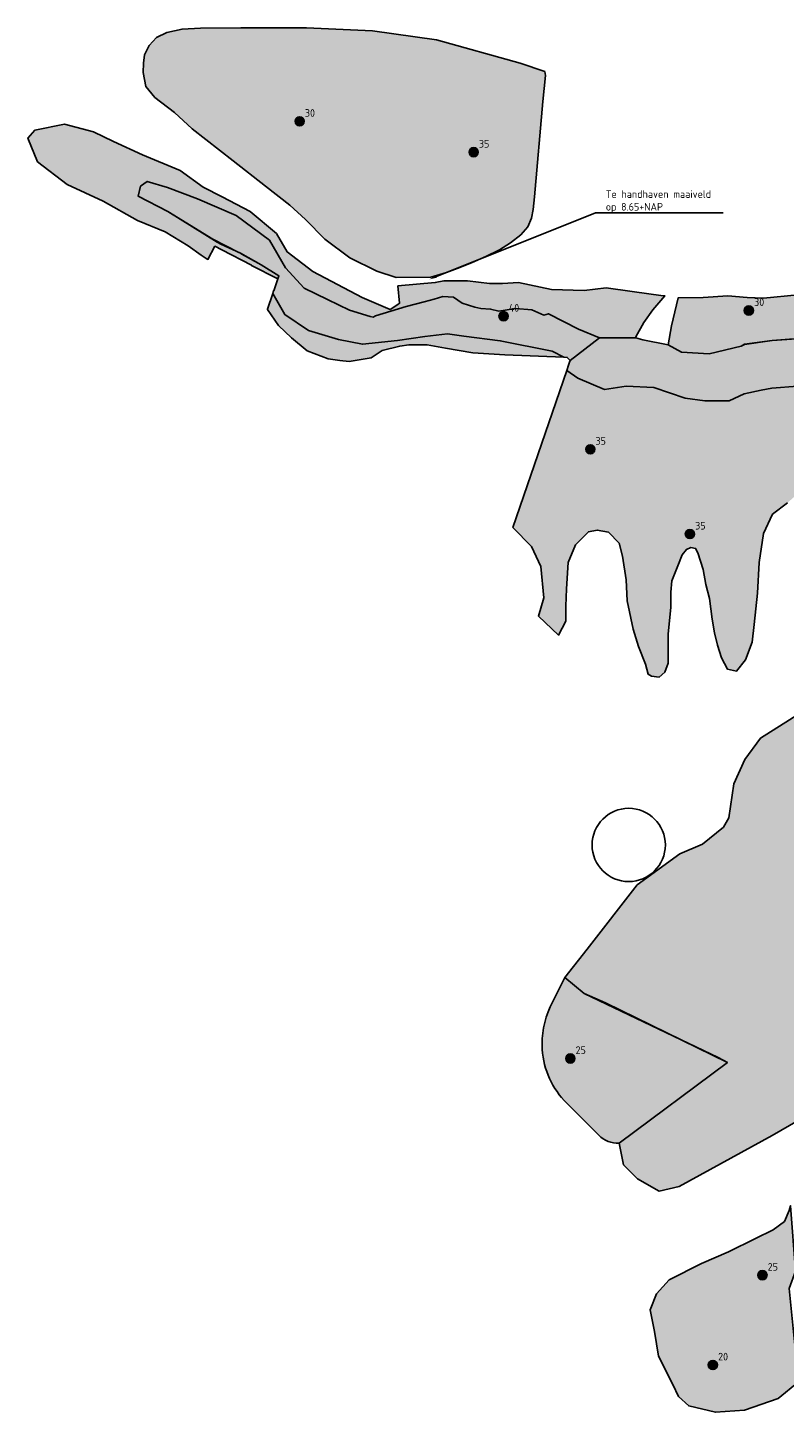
# Model space of a CAD drawing. Header units: metres. Extents: x 195679 to 205389, y 462624 to 463766.
# Tile 2 of 5: x 200679 to 201299, y 462631 to 463766. Entities that reach past the tile are written whole.
import ezdxf
from ezdxf import colors
from ezdxf.entities.mleader import LeaderData, LeaderLine
from ezdxf.math import Vec2, Vec3

# ---------------------------------------------------------------- set-up
doc = ezdxf.new("R2010")
doc.units = ezdxf.units.M
doc.header["$LTSCALE"] = 2.5
doc.layers.get('0').update_dxf_attribs({"lineweight": 25})
for name, color, linetype, lineweight in [('N-WE-MO-ONDERZOEK_BORING_KLEI-S-2500', 202, 'Continuous', 25), ('N-WE-MO-ONDERZOEK_BORING_VEEN-S-2500', 240, 'Continuous', 25), ('N-WE-MO-ONDERZOEK_BORING_ZAND-S-2500', 30, 'Continuous', 25), ('X-XX-AL-REFERENTIE-T25', 7, 'Continuous', 25)]:
    doc.layers.add(name, color=color, linetype=linetype, lineweight=lineweight)
for name, color, linetype, lineweight, transparency in [('N-WE-WA-AFPLAGGEN 20 tot 25 cm', 140, 'Continuous', 25, 0.6), ('N-WE-WA-AFPLAGGEN 30 tot 35 cm', 150, 'Continuous', 25, 0.4), ('N-WE-WA-AFPLAGGEN 40 tot 45 cm', 160, 'Continuous', 25, 0.6)]:
    doc.layers.add(name, color=color, linetype=linetype, lineweight=lineweight, transparency=transparency)
doc.layers.add('N-WE-WA-AFPLAGGEN-GN', color=2, linetype='Continuous', plot=False)
doc.styles.add('NLCS-ISO', font='NLCS-ISO.ttf')
doc.styles.add('NLCS-ISO-M2500-T25', font='NLCS-ISO.ttf', dxfattribs={"height": 6.25})

# ---------------------------------------------------------------- blocks, each defined once
blk = doc.blocks.new('SMO-BODEM_BORING-SO')
h = blk.add_hatch(color=256)
edge = h.paths.add_edge_path()
edge.add_arc((0, 0), 1.5, 0, 360)
blk.add_circle((0, 0), 1.5)
at = {"style": 'NLCS-ISO'}
blk.add_attdef('NR', (1.72, 1.49), '', height=2.5, dxfattribs=at)

msp = doc.modelspace()

# ---------------------------------------------------------------- hatches: boundary and pattern name
at = {"layer": 'N-WE-WA-AFPLAGGEN 20 tot 25 cm'}
for points in [[(201456.4, 463221.9), (201467.2, 463205.7), (201506.8, 463145.5), (201541.6, 463084.7), (201676.6, 462946), (201655.8, 462950.3), (201637.3, 462948.5), (201547.1, 462933), (201506.4, 462924), (201487.9, 462916.8), (201486.6, 462910.6), (201486.3, 462909.2), (201486.3, 462909.2), (201453.8, 462903.1), (201428.3, 462898.4), (201400.8, 462894.8), (201391.5, 462893.7), (201389.8, 462891.4), (201374.8, 462895.8), (201357, 462895.8), (201343.9, 462891.9), (201331.5, 462882.6), (201289, 462857.9), (201212.6, 462816.2), (201196.3, 462812.3), (201178.6, 462822.4), (201167, 462834), (201163.6, 462851.6), (201252.2, 462917.8), (201244.6, 462921.8), (201134.8, 462974.3), (201119.2, 462987.3), (201137.5, 463010.7), (201178.2, 463063.3), (201213.3, 463088.8), (201231.9, 463096.6), (201248.9, 463110.5), (201253.5, 463118.2), (201257.4, 463146), (201266.6, 463166.1), (201279.2, 463183.5), (201403.3, 463261.8), (201408.7, 463265.1), (201419.8, 463266.6), (201430, 463262.7), (201451.2, 463229.7)], [(201302.7, 462732.7), (201308, 462746.8), (201303.9, 462800.3), (201302.9, 462796.6), (201299, 462787.5), (201289.7, 462780.7), (201275.2, 462773.5), (201253.1, 462762.7), (201231, 462753.1), (201204.5, 462739.7), (201194.2, 462728.1), (201189, 462715.1), (201192.4, 462697.4), (201195.7, 462677.1), (201207.5, 462654), (201212.3, 462644), (201220.5, 462636.3), (201242.4, 462631.1), (201266.1, 462632.8), (201293.7, 462642.3), (201310.5, 462656.1)]]:
    msp.add_hatch(color=256, dxfattribs=at).paths.add_polyline_path(points)
h = msp.add_hatch(color=256, dxfattribs=at)
edge = h.paths.add_edge_path()
edge.add_line((201134.8, 462974.3), (201119.2, 462987.3))
edge.add_line((201119.2, 462987.3), (201107.2, 462963.3))
edge.add_arc((201172.8, 462932.8), 72.3, 155.046, 183.5013)
edge.add_arc((201168, 462932.5), 67.5, 183.5013, 225.4858)
edge.add_arc((199714.7, 461454.3), 2005.4, 44.4296, 45.4858, ccw=False)
edge.add_arc((201162.6, 462873.7), 22.2, 224.4296, 272.6669)
edge.add_line((201163.6, 462851.6), (201252.2, 462917.8))
edge.add_line((201252.2, 462917.8), (201152.4, 462966.6))
edge.add_line((201152.4, 462966.6), (201134.8, 462974.3))
at = {"layer": 'N-WE-WA-AFPLAGGEN 30 tot 35 cm'}
for points in [[(201101, 463705.1), (201103.3, 463726.5), (201102.7, 463729.7), (201082.4, 463736.5), (201014, 463755.6), (200961.7, 463763), (200907.4, 463765.4), (200853.8, 463765.6), (200820.8, 463765.2), (200805.7, 463764.5), (200793.2, 463761.8), (200784.7, 463757.7), (200778.7, 463750.9), (200774.9, 463743.4), (200774, 463736.6), (200773.8, 463729), (200776, 463717.3), (200783.4, 463708.3), (200799.4, 463696), (200814, 463682.8), (200847.6, 463656.4), (200874, 463635.8), (200894, 463620.1), (200906.7, 463608.4), (200922.5, 463592.4), (200943.1, 463577.1), (200965, 463566.1), (200980.9, 463560.8), (201009.3, 463561.1), (201022.1, 463564.9), (201033, 463569.1), (201043.1, 463573.1), (201054.4, 463578.1), (201065.7, 463583.7), (201074.6, 463589.3), (201083.1, 463596), (201088.9, 463602.5), (201091.9, 463609.6), (201093.2, 463616.6), (201094.3, 463627.1)], [(200982.4, 463554), (201012.9, 463556.8), (201020.1, 463558.2), (201039.4, 463558.2), (201057.4, 463556), (201068.1, 463556), (201081.1, 463556.8), (201108.3, 463551), (201134.9, 463550.3), (201152.8, 463552.5), (201174.3, 463549.6), (201199.6, 463546), (201201, 463545.8), (201191.1, 463534.5), (201183.9, 463524), (201177.2, 463512.4), (201176.9, 463511.5), (201147.6, 463511.6), (201130.2, 463518.6), (201105.7, 463531.2), (201102, 463530.1), (201092.1, 463534.5), (201078.8, 463535.6), (201064.9, 463533.4), (201058.3, 463535), (201050.2, 463535.6), (201045.3, 463536.7), (201034.9, 463539.9), (201027.8, 463544.8), (201019.1, 463545.4), (201012.1, 463543.2), (201003.9, 463541), (200989.2, 463537.2), (200964.1, 463529.4), (200962, 463528.5), (200959.8, 463529.1), (200942.8, 463534.2), (200924.8, 463542.9), (200905.6, 463552.2), (200890.4, 463568.8), (200877.1, 463591.6), (200849.9, 463611.8), (200818.3, 463625.4), (200793.8, 463634.7), (200777.1, 463639.7), (200771.5, 463635.7), (200769.8, 463627.5), (200794, 463614.9), (200830.8, 463592.3), (200852.2, 463581.4), (200853.4, 463580.8), (200854.7, 463580), (200870.4, 463571.4), (200884.9, 463562.4), (200884, 463559.8), (200862.6, 463570.9), (200862.4, 463571.1), (200838.3, 463583.5), (200832.5, 463586.5), (200826.8, 463575.8), (200825.4, 463576.4), (200821.2, 463579.3), (200810.6, 463586.9), (200791.9, 463598.4), (200769, 463607.7), (200741, 463623.5), (200711.6, 463637.1), (200687.2, 463655.8), (200679.2, 463675.2), (200685, 463681.6), (200709.4, 463686.6), (200733.1, 463680.2), (200749.6, 463672.3), (200773.3, 463661.5), (200804.1, 463648.6), (200822.8, 463635), (200838.6, 463627.1), (200861.5, 463614.9), (200883, 463596.9), (200891.7, 463581.9), (200912.8, 463565.9), (200953.2, 463544.6), (200976.1, 463534.6), (200982.3, 463538.8), (200983.8, 463539.8)], [(201603.1, 463560.9), (201647.2, 463535.8), (201646.8, 463528.1), (201655.9, 463512.1), (201670.4, 463492), (201681, 463487), (201705, 463486.4), (201775.4, 463493.7), (201809.5, 463498.7), (201854.6, 463518.3), (201882.7, 463534), (201902.6, 463544.6), (201929.7, 463551.8), (201958.8, 463554.5), (202008.4, 463547.2), (202038.9, 463534), (202071.3, 463515.5), (202080.5, 463511.4), (202093.7, 463502.8), (202116, 463488.5), (202144.5, 463468.2), (202169.5, 463446.8), (202192.2, 463411.1), (202196.7, 463405), (202207.9, 463386.3), (202213.4, 463375), (202221.5, 463367.9), (202236.1, 463360.3), (202251.9, 463351.3), (202277.1, 463338.1), (202352.3, 463304.5), (202425.2, 463279.2), (202461.4, 463267), (202483.6, 463259.7), (202500.4, 463253.1), (202517.1, 463246.9), (202533.7, 463240), (202551.9, 463233.9), (202584.5, 463221.1), (202609.1, 463211.5), (202633, 463204.2), (202652.1, 463200.4), (202675.1, 463199.4), (202682.5, 463199.7), (202697.8, 463201.3), (202709.3, 463202.3), (202727.5, 463203.2), (202750.7, 463206.6), (202773.6, 463184.8), (202801.6, 463163.6), (202839.3, 463143), (202857.3, 463125.4), (202870.7, 463121.1), (202874.3, 463091.6), (202887.3, 463053.2), (202891.6, 463022), (202886.3, 462984.1), (202879.1, 462958.2), (202861.3, 462914), (202850.3, 462888.6), (202840.6, 462876.8), (202828.5, 462864.7), (202811.8, 462852.6), (202806.8, 462839.3), (202805.6, 462827.2), (202803.1, 462810.1), (202797.1, 462796.7), (202780.2, 462781), (202763.5, 462771), (202752.4, 462746.8), (202730.2, 462730.5), (202643.5, 462695.6), (202574.2, 462692.2), (202539, 462690.1), (202509.9, 462693.3), (202502, 462702.8), (202473.1, 462737.4), (202455.1, 462759.1), (202407.7, 462823), (202479.1, 462865.4), (202482.1, 462861.6), (202546.8, 462801.6), (202554.3, 462794.7), (202567.5, 462783.1), (202577.2, 462774.3), (202583.8, 462768), (202595.7, 462765.8), (202610.2, 462767.7), (202626.2, 462774.9), (202635.3, 462783.7), (202640, 462794.1), (202641.2, 462811), (202639, 462832.7), (202640.3, 462845.2), (202650.3, 462861.2), (202662.9, 462874.1), (202677.3, 462883.2), (202699.3, 462887.6), (202726, 462887.6), (202747.6, 462892.9), (202762.3, 462897.9), (202773.6, 462907.5), (202785.1, 462922.7), (202793.1, 462942.2), (202800.4, 462975.3), (202804.3, 463006.4), (202807.6, 463029.2), (202814.2, 463050.3), (202820.5, 463076.1), (202823.4, 463086.8), (202825.6, 463122.1), (202816.3, 463139.5), (202804.1, 463148.5), (202792.3, 463154.7), (202770.8, 463158.2), (202750, 463160.2), (202725, 463160.2), (202677.2, 463165.8), (202652.9, 463170.2), (202646.5, 463169.9), (202602, 463176.2), (202557.8, 463190.2), (202525.5, 463205.5), (202492.5, 463223.3), (202470.3, 463236.7), (202451.6, 463247.4), (202431.1, 463254.5), (202332.3, 463283.9), (202298.5, 463299.9), (202266.1, 463325.4), (202238.5, 463342.5), (202211, 463358.3), (202198.3, 463374.2), (202187.8, 463391.5), (202174.5, 463402.2), (202125.8, 463432.5), (202111.2, 463462.8), (202081, 463482.4), (202030.3, 463500.5), (202003.5, 463514.6), (201964.5, 463516.1), (201875, 463508.3), (201818.8, 463495), (201707.4, 463480.4), (201666, 463477.3), (201665.9, 463476.4), (201654.4, 463476.4), (201640.4, 463476.4), (201618.9, 463480.2), (201557, 463485.1), (201479, 463489.6), (201423.9, 463492.4), (201381.2, 463503.7), (201324.5, 463512), (201288.9, 463509.2), (201266.1, 463506.2), (201263.5, 463504.7), (201237.2, 463498.4), (201214.5, 463499.7), (201203.6, 463505.9), (201206.4, 463521.2), (201212, 463544.3), (201232.4, 463544.6), (201252.5, 463546), (201268.3, 463544.6), (201281.9, 463543.9), (201309.9, 463546.7), (201331.4, 463546), (201345.1, 463545.3), (201360.1, 463547.7), (201375.5, 463550.2), (201388, 463558), (201406.7, 463561.2), (201419.6, 463563.8), (201440.9, 463562.5), (201462.8, 463561.2), (201480.2, 463557.3), (201498.3, 463554.5), (201522, 463552), (201529.1, 463553.6), (201530.9, 463558.7), (201529.8, 463563.1), (201520.1, 463571.5), (201504.7, 463583.8), (201492.4, 463590.2), (201478.9, 463601.8), (201458.9, 463613.4), (201437.6, 463626.9), (201422.2, 463635.3), (201417, 463645.6), (201416.4, 463654), (201416.6, 463662), (201445.3, 463654.5), (201530.3, 463606.6)], [(201118.4, 463495.6), (201070, 463497.7), (201043.8, 463499.2), (201021.4, 463503), (201006.3, 463505.7), (200991.2, 463505.7), (200983.9, 463504.8), (200969.6, 463501), (200960.5, 463495.1), (200942.6, 463492.2), (200934.7, 463492.9), (200925.4, 463494.3), (200908.2, 463500.8), (200895.2, 463511.6), (200884.5, 463521.6), (200875.6, 463534.8), (200875.6, 463534.9), (200879.9, 463547.8), (200889.7, 463530.6), (200909.3, 463517.4), (200933.7, 463510.2), (200953.3, 463506.2), (200982.1, 463509.4), (201004.5, 463512.6), (201023.1, 463514.8), (201036.4, 463512.8), (201066.2, 463509.1), (201108.8, 463500.6)], [(201361.1, 463485), (201364.8, 463506.1), (201324.6, 463511.9), (201288.8, 463509.2), (201266.2, 463506.1), (201263.6, 463504.6), (201237.2, 463498.4), (201237.2, 463498.4), (201214.5, 463499.7), (201203.6, 463505.9), (201183, 463509.9), (201177.2, 463511.5), (201147.6, 463511.6), (201123.4, 463493), (201122.9, 463491.5), (201122.1, 463489.2), (201120.6, 463484.8), (201129.6, 463478.4), (201151.7, 463469.1), (201169.2, 463472), (201191.9, 463470.9), (201217.5, 463462.1), (201233.8, 463459.8), (201253.6, 463459.8), (201265.9, 463465.6), (201279.9, 463468.5), (201288.6, 463470.3), (201309.6, 463472), (201329.9, 463471.5), (201353.8, 463467.4), (201357.7, 463466)], [(201386.7, 463348.6), (201376.6, 463338.6), (201366.6, 463336.4), (201354.5, 463338.2), (201342.9, 463345.4), (201336.5, 463360.5), (201330.7, 463372.6), (201321.9, 463382.5), (201313.5, 463386.3), (201307.8, 463382), (201301.3, 463376.2), (201289.1, 463366.9), (201281.9, 463351.1), (201278.3, 463327.5), (201276.9, 463302.3), (201274, 463276.5), (201272.6, 463262.2), (201266.9, 463247.8), (201259.7, 463238.5), (201252.2, 463240.1), (201247.3, 463249.4), (201244, 463259.6), (201241.7, 463269.7), (201239.6, 463280.9), (201237.5, 463298), (201234.6, 463309.5), (201232.4, 463321.7), (201228.1, 463335.3), (201226.1, 463338.9), (201222.4, 463339.6), (201218.6, 463338.2), (201215.1, 463333.7), (201211.6, 463324.6), (201206.6, 463312.4), (201205.9, 463303.1), (201205.9, 463290.9), (201203.7, 463268.6), (201203.7, 463255), (201203.7, 463244.9), (201201.1, 463237.5), (201196.4, 463233.5), (201190.1, 463234.2), (201187.4, 463235.9), (201185.1, 463244.2), (201179.3, 463258.6), (201175, 463272.9), (201170, 463295.9), (201169.3, 463313.1), (201166.4, 463332.5), (201163.6, 463343.2), (201154.8, 463352.2), (201145.6, 463354), (201138.4, 463352.6), (201127.7, 463341.8), (201121.9, 463327.5), (201120.5, 463305.9), (201119.8, 463291.6), (201119.8, 463279.4), (201114, 463268), (201097.4, 463283.5), (201102, 463298.4), (201099.3, 463324.2), (201091.8, 463340.5), (201076.5, 463356.1), (201120.6, 463484.8), (201129.6, 463478.4), (201151.7, 463469.1), (201169.2, 463472), (201191.9, 463470.9), (201217.5, 463462.1), (201233.8, 463459.8), (201253.6, 463459.8), (201265.9, 463465.6), (201279.9, 463468.5), (201288.6, 463470.3), (201309.6, 463472), (201329.9, 463471.5), (201353.8, 463467.4), (201357.7, 463466), (201354.1, 463441), (201352, 463410.6), (201361.5, 463379.5)]]:
    msp.add_hatch(color=256, dxfattribs=at).paths.add_polyline_path(points)
at = {"layer": 'N-WE-WA-AFPLAGGEN 40 tot 45 cm'}
msp.add_hatch(color=256, dxfattribs=at).paths.add_polyline_path([(201123.4, 463493), (201147.6, 463511.6), (201130.2, 463518.6), (201105.7, 463531.2), (201102, 463530.1), (201092.1, 463534.5), (201078.8, 463535.6), (201064.9, 463533.4), (201058.3, 463535), (201050.2, 463535.6), (201045.3, 463536.7), (201034.9, 463539.9), (201027.8, 463544.8), (201019.1, 463545.4), (201012.1, 463543.2), (201003.9, 463541), (200989.2, 463537.2), (200964.1, 463529.4), (200962, 463528.5), (200959.8, 463529.1), (200942.8, 463534.2), (200924.8, 463542.9), (200905.6, 463552.2), (200890.4, 463568.8), (200877.1, 463591.6), (200849.9, 463611.8), (200818.3, 463625.4), (200793.8, 463634.7), (200777.1, 463639.7), (200771.5, 463635.7), (200769.8, 463627.5), (200794, 463614.9), (200834.4, 463590), (200837.4, 463588.2), (200853.4, 463580.8), (200870.4, 463571.4), (200884.9, 463562.4), (200884, 463559.8), (200884, 463559.8), (200883.7, 463558.9), (200880.7, 463550.1), (200880.6, 463550.2), (200879.9, 463547.8), (200889.7, 463530.6), (200909.3, 463517.4), (200933.7, 463510.2), (200953.3, 463506.2), (200982.1, 463509.4), (201004.5, 463512.6), (201023.1, 463514.8), (201036.4, 463512.8), (201066.2, 463509.1), (201108.8, 463500.6), (201118.4, 463495.6), (201121.1, 463495.4)])

# ---------------------------------------------------------------- linework, layer by layer
at = {"layer": 'N-WE-WA-AFPLAGGEN-GN', "flags": 128}
for points in [[(201101, 463705.1), (201103.3, 463726.5), (201102.7, 463729.7), (201082.4, 463736.5), (201014, 463755.6), (200961.7, 463763), (200907.4, 463765.4), (200853.8, 463765.6), (200820.8, 463765.2), (200805.7, 463764.5), (200793.2, 463761.8), (200784.7, 463757.7), (200778.7, 463750.9), (200774.9, 463743.4), (200774, 463736.6), (200773.8, 463729), (200776, 463717.3), (200783.4, 463708.3), (200799.4, 463696), (200814, 463682.8), (200847.6, 463656.4), (200874, 463635.8), (200894, 463620.1), (200906.7, 463608.4), (200922.5, 463592.4), (200943.1, 463577.1), (200965, 463566.1), (200980.9, 463560.8), (201009.3, 463561.1), (201022.1, 463564.9), (201033, 463569.1), (201043.1, 463573.1), (201054.4, 463578.1), (201065.7, 463583.7), (201074.6, 463589.3), (201083.1, 463596), (201088.9, 463602.5), (201091.9, 463609.6), (201093.2, 463616.6), (201094.3, 463627.1)], [(201302.7, 462732.7), (201308, 462746.8), (201303.9, 462800.3), (201302.9, 462796.6), (201299, 462787.5), (201289.7, 462780.7), (201275.2, 462773.5), (201253.1, 462762.7), (201231, 462753.1), (201204.5, 462739.7), (201194.2, 462728.1), (201189, 462715.1), (201192.4, 462697.4), (201195.7, 462677.1), (201207.5, 462654), (201212.3, 462644), (201220.5, 462636.3), (201242.4, 462631.1), (201266.1, 462632.8), (201293.7, 462642.3), (201310.5, 462656.1)]]:
    msp.add_lwpolyline(points, close=True, dxfattribs=at)
at = {"layer": 'N-WE-WA-AFPLAGGEN-GN'}
for points in [[(200982.4, 463554), (201012.9, 463556.8), (201020.1, 463558.2), (201039.4, 463558.2), (201057.4, 463556), (201068.1, 463556), (201081.1, 463556.8), (201108.3, 463551), (201134.9, 463550.3), (201152.8, 463552.5), (201174.3, 463549.6), (201199.6, 463546), (201201, 463545.8), (201191.1, 463534.5), (201183.9, 463524), (201177.2, 463512.4), (201176.9, 463511.5), (201147.6, 463511.6), (201130.2, 463518.6), (201105.7, 463531.2), (201102, 463530.1), (201092.1, 463534.5), (201078.8, 463535.6), (201064.9, 463533.4), (201058.3, 463535), (201050.2, 463535.6), (201045.3, 463536.7), (201034.9, 463539.9), (201027.8, 463544.8), (201019.1, 463545.4), (201012.1, 463543.2), (201003.9, 463541), (200989.2, 463537.2), (200964.1, 463529.4), (200962, 463528.5), (200959.8, 463529.1), (200942.8, 463534.2), (200924.8, 463542.9), (200905.6, 463552.2), (200890.4, 463568.8), (200877.1, 463591.6), (200849.9, 463611.8), (200818.3, 463625.4), (200793.8, 463634.7), (200777.1, 463639.7), (200771.5, 463635.7), (200769.8, 463627.5), (200794, 463614.9), (200830.8, 463592.3), (200852.2, 463581.4), (200853.4, 463580.8), (200854.7, 463580), (200870.4, 463571.4), (200884.9, 463562.4), (200884, 463559.8), (200862.6, 463570.9), (200862.4, 463571.1), (200838.3, 463583.5), (200832.5, 463586.5), (200826.8, 463575.8), (200825.4, 463576.4), (200821.2, 463579.3), (200810.6, 463586.9), (200791.9, 463598.4), (200769, 463607.7), (200741, 463623.5), (200711.6, 463637.1), (200687.2, 463655.8), (200679.2, 463675.2), (200685, 463681.6), (200709.4, 463686.6), (200733.1, 463680.2), (200749.6, 463672.3), (200773.3, 463661.5), (200804.1, 463648.6), (200822.8, 463635), (200838.6, 463627.1), (200861.5, 463614.9), (200883, 463596.9), (200891.7, 463581.9), (200912.8, 463565.9), (200953.2, 463544.6), (200976.1, 463534.6), (200982.3, 463538.8), (200983.8, 463539.8)], [(201123.4, 463493), (201147.6, 463511.6), (201130.2, 463518.6), (201105.7, 463531.2), (201102, 463530.1), (201092.1, 463534.5), (201078.8, 463535.6), (201064.9, 463533.4), (201058.3, 463535), (201050.2, 463535.6), (201045.3, 463536.7), (201034.9, 463539.9), (201027.8, 463544.8), (201019.1, 463545.4), (201012.1, 463543.2), (201003.9, 463541), (200989.2, 463537.2), (200964.1, 463529.4), (200962, 463528.5), (200959.8, 463529.1), (200942.8, 463534.2), (200924.8, 463542.9), (200905.6, 463552.2), (200890.4, 463568.8), (200877.1, 463591.6), (200849.9, 463611.8), (200818.3, 463625.4), (200793.8, 463634.7), (200777.1, 463639.7), (200771.5, 463635.7), (200769.8, 463627.5), (200794, 463614.9), (200834.4, 463590), (200837.4, 463588.2), (200853.4, 463580.8), (200870.4, 463571.4), (200884.9, 463562.4), (200884, 463559.8), (200884, 463559.8), (200883.7, 463558.9), (200880.7, 463550.1), (200880.6, 463550.2), (200879.9, 463547.8), (200889.7, 463530.6), (200909.3, 463517.4), (200933.7, 463510.2), (200953.3, 463506.2), (200982.1, 463509.4), (201004.5, 463512.6), (201023.1, 463514.8), (201036.4, 463512.8), (201066.2, 463509.1), (201108.8, 463500.6), (201118.4, 463495.6), (201121.1, 463495.4)], [(201118.4, 463495.6), (201070, 463497.7), (201043.8, 463499.2), (201021.4, 463503), (201006.3, 463505.7), (200991.2, 463505.7), (200983.9, 463504.8), (200969.6, 463501), (200960.5, 463495.1), (200942.6, 463492.2), (200934.7, 463492.9), (200925.4, 463494.3), (200908.2, 463500.8), (200895.2, 463511.6), (200884.5, 463521.6), (200875.6, 463534.8), (200875.6, 463534.9), (200879.9, 463547.8), (200889.7, 463530.6), (200909.3, 463517.4), (200933.7, 463510.2), (200953.3, 463506.2), (200982.1, 463509.4), (201004.5, 463512.6), (201023.1, 463514.8), (201036.4, 463512.8), (201066.2, 463509.1), (201108.8, 463500.6)]]:
    msp.add_lwpolyline(points, close=True, dxfattribs=at)
for points in [[(201324.6, 463511.9), (201288.8, 463509.2), (201266.2, 463506.1), (201263.6, 463504.6), (201237.2, 463498.4), (201214.5, 463499.7), (201203.6, 463505.9), (201183, 463509.9), (201177.2, 463511.5), (201147.6, 463511.6), (201130.2, 463518.6), (201105.7, 463531.2), (201102, 463530.1), (201092.1, 463534.5), (201078.8, 463535.6), (201064.9, 463533.4), (201058.3, 463535), (201050.2, 463535.6), (201045.3, 463536.7), (201034.9, 463539.9), (201027.8, 463544.8), (201019.1, 463545.4), (201012.1, 463543.2), (201003.9, 463541), (200989.2, 463537.2), (200964.1, 463529.4), (200962, 463528.5), (200959.8, 463529.1), (200942.8, 463534.2), (200924.8, 463542.9), (200905.6, 463552.2), (200890.4, 463568.8), (200877.1, 463591.6), (200849.9, 463611.8), (200818.3, 463625.4), (200793.8, 463634.7), (200777.1, 463639.7), (200771.5, 463635.7), (200769.8, 463627.5), (200794, 463614.9), (200834.4, 463590), (200837.4, 463588.2), (200853.4, 463580.8), (200870.4, 463571.4), (200884.9, 463562.4), (200884, 463559.8), (200884, 463559.8), (200883.7, 463558.9), (200880.7, 463550.1), (200880.6, 463550.2), (200879.9, 463547.8), (200889.7, 463530.6), (200909.3, 463517.4), (200933.7, 463510.2), (200953.3, 463506.2), (200982.1, 463509.4), (201004.5, 463512.6), (201023.1, 463514.8), (201036.4, 463512.8), (201066.2, 463509.1), (201108.8, 463500.6), (201118.4, 463495.6), (201121.1, 463495.4), (201123.4, 463493), (201122.9, 463491.5), (201122.1, 463489.2), (201120.6, 463484.8), (201129.6, 463478.4), (201151.7, 463469.1), (201169.2, 463472), (201191.9, 463470.9), (201217.5, 463462.1), (201233.8, 463459.8), (201253.6, 463459.8), (201265.9, 463465.6), (201279.9, 463468.5), (201288.6, 463470.3), (201309.6, 463472)], [(201324.5, 463512), (201288.9, 463509.2), (201266.1, 463506.2), (201263.5, 463504.7), (201237.2, 463498.4), (201214.5, 463499.7), (201203.6, 463505.9), (201206.4, 463521.2), (201212, 463544.3), (201232.4, 463544.6), (201252.5, 463546), (201268.3, 463544.6), (201281.9, 463543.9), (201309.9, 463546.7)], [(201301.3, 463376.2), (201289.1, 463366.9), (201281.9, 463351.1), (201278.3, 463327.5), (201276.9, 463302.3), (201274, 463276.5), (201272.6, 463262.2), (201266.9, 463247.8), (201259.7, 463238.5), (201252.2, 463240.1), (201247.3, 463249.4), (201244, 463259.6), (201241.7, 463269.7), (201239.6, 463280.9), (201237.5, 463298), (201234.6, 463309.5), (201232.4, 463321.7), (201228.1, 463335.3), (201226.1, 463338.9), (201222.4, 463339.6), (201218.6, 463338.2), (201215.1, 463333.7), (201211.6, 463324.6), (201206.6, 463312.4), (201205.9, 463303.1), (201205.9, 463290.9), (201203.7, 463268.6), (201203.7, 463255), (201203.7, 463244.9), (201201.1, 463237.5), (201196.4, 463233.5), (201190.1, 463234.2), (201187.4, 463235.9), (201185.1, 463244.2), (201179.3, 463258.6), (201175, 463272.9), (201170, 463295.9), (201169.3, 463313.1), (201166.4, 463332.5), (201163.6, 463343.2), (201154.8, 463352.2), (201145.6, 463354), (201138.4, 463352.6), (201127.7, 463341.8), (201121.9, 463327.5), (201120.5, 463305.9), (201119.8, 463291.6), (201119.8, 463279.4), (201114, 463268), (201097.4, 463283.5), (201102, 463298.4), (201099.3, 463324.2), (201091.8, 463340.5), (201076.5, 463356.1), (201120.6, 463484.8), (201129.6, 463478.4), (201151.7, 463469.1), (201169.2, 463472), (201191.9, 463470.9), (201217.5, 463462.1), (201233.8, 463459.8), (201253.6, 463459.8), (201265.9, 463465.6), (201279.9, 463468.5), (201288.6, 463470.3), (201309.6, 463472)], [(201331.5, 462882.6), (201289, 462857.9), (201212.6, 462816.2), (201196.3, 462812.3), (201178.6, 462822.4), (201167, 462834), (201163.6, 462851.6), (201252.2, 462917.8), (201244.6, 462921.8), (201134.8, 462974.3), (201119.2, 462987.3), (201137.5, 463010.7), (201178.2, 463063.3), (201213.3, 463088.8), (201231.9, 463096.6), (201248.9, 463110.5), (201253.5, 463118.2), (201257.4, 463146), (201266.6, 463166.1), (201279.2, 463183.5), (201403.3, 463261.8)]]:
    msp.add_lwpolyline(points, dxfattribs=at)
at = {"layer": 'N-WE-WA-AFPLAGGEN-GN', "flags": 128}
msp.add_lwpolyline([(201324.6, 463511.9), (201288.8, 463509.2), (201266.2, 463506.1), (201263.6, 463504.6), (201237.2, 463498.4), (201237.2, 463498.4), (201214.5, 463499.7), (201203.6, 463505.9), (201183, 463509.9), (201177.2, 463511.5), (201147.6, 463511.6), (201123.4, 463493), (201122.9, 463491.5), (201122.1, 463489.2), (201120.6, 463484.8), (201129.6, 463478.4), (201151.7, 463469.1), (201169.2, 463472), (201191.9, 463470.9), (201217.5, 463462.1), (201233.8, 463459.8), (201253.6, 463459.8), (201265.9, 463465.6), (201279.9, 463468.5), (201288.6, 463470.3), (201309.6, 463472)], dxfattribs=at)
at = {"layer": 'N-WE-WA-AFPLAGGEN-GN'}
msp.add_lwpolyline([(201134.8, 462974.3), (201119.2, 462987.3), (201107.2, 462963.3, 0.124802), (201100.6, 462928.4, 0.185269), (201120.7, 462884.4, -0.004609), (201146.8, 462858.2, 0.213639), (201163.6, 462851.6), (201252.2, 462917.8), (201152.4, 462966.6)], format="xyb", close=True, dxfattribs=at)
msp.add_circle((201171.4, 463096), 30, dxfattribs=at)

# ---------------------------------------------------------------- block references
at = {"layer": 'N-WE-MO-ONDERZOEK_BORING_KLEI-S-2500', "xscale": 2.5, "yscale": 2.5, "zscale": 2.5}
for p, values in [((200901.9, 463688.9), {'NR': '30'}), ((201044.4, 463663.6), {'NR': '35'}), ((201068.9, 463529.2), {'NR': '40'}), ((201221.5, 463350.7), {'NR': '35'}), ((201123.6, 462921), {'NR': '25'}), ((201280.9, 462743.5), {'NR': '25'})]:
    msp.add_blockref('SMO-BODEM_BORING-SO', p, dxfattribs=at).add_auto_attribs(values)
at = {"layer": 'N-WE-MO-ONDERZOEK_BORING_VEEN-S-2500', "xscale": 2.5, "yscale": 2.5, "zscale": 2.5}
msp.add_blockref('SMO-BODEM_BORING-SO', (201240.3, 462669.9), dxfattribs=at).add_auto_attribs({'NR': '20'})
at = {"layer": 'N-WE-MO-ONDERZOEK_BORING_ZAND-S-2500', "xscale": 2.5, "yscale": 2.5, "zscale": 2.5}
for p, values in [((201269.8, 463533.9), {'NR': '30'}), ((201139.9, 463420.2), {'NR': '35'})]:
    msp.add_blockref('SMO-BODEM_BORING-SO', p, dxfattribs=at).add_auto_attribs(values)

# ---------------------------------------------------------------- next in the draw order: leaders
at = {"layer": 'X-XX-AL-REFERENTIE-T25'}
ml = msp.add_multileader_mtext('Standard', dxfattribs=at)
ml.set_content('Te handhaven maaiveld\\Pop 8.65+NAP', color=256, style='NLCS-ISO-M2500-T25')
ml.set_leader_properties(color=256, linetype='ByLayer', lineweight=-1)
ml.build(insert=Vec2(0, 0))
ml.multileader.update_dxf_attribs({"text_left_attachment_type": 5, "text_right_attachment_type": 5, "dogleg_length": 6.25, "arrow_head_size": 6.25})
ctx = ml.context
ctx.base_point, ctx.char_height, ctx.arrow_head_size, ctx.landing_gap_size, ctx.plane_origin = Vec3(201150.3, 463613.9), 6.25, 6.25, 2.25, Vec3(201022.4, 463472.7)
ctx.left_attachment, ctx.right_attachment = 5, 5
notes = []
notes.append((ctx, [(0, (1, 1, 0), (201144.1, 463613.9), (1, 0), 6.25, [(0, [(201008.1, 463559.4)], 0, [])])]))
ctx.mtext.insert, ctx.mtext.defined_height, ctx.mtext.flow_direction = Vec3(201152.6, 463632.4), 1.06581410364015e-14, 5
ctx.mtext.has_bg_fill, ctx.mtext.bg_color, ctx.mtext.bg_scale_factor, ctx.mtext.bg_transparency, ctx.mtext.use_window_bg_color = 1, -1027028792, 1.5, 0, 1
for ctx, leaders in notes:
    for number, flags, end, landing, length, lines in leaders:
        leader = LeaderData()
        leader.index, (leader.has_last_leader_line, leader.has_dogleg_vector, leader.attachment_direction) = number, flags
        leader.last_leader_point, leader.dogleg_vector, leader.dogleg_length = Vec3(end), Vec3(landing), length
        for number, points, colour, breaks in lines:
            line = LeaderLine()
            line.index, line.vertices, line.color, line.breaks = number, Vec3.list(points), colors.encode_raw_color(colour), breaks
            leader.lines.append(line)
        ctx.leaders.append(leader)

doc.saveas('drawing.dxf')
